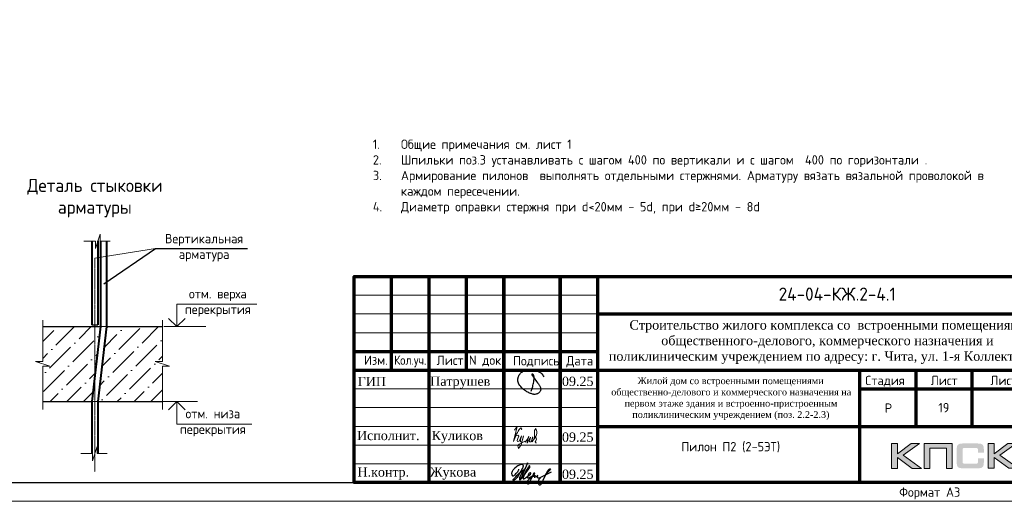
# Model space of a CAD drawing. Header units: millimetres. Extents: x 263826 to 1718326, y -423071 to 70137.
# Tile 140 of 256: x 561142 to 587443, y -198192 to -185337. Entities that reach past the tile are written whole.
import ezdxf
from ezdxf.enums import TextEntityAlignment as Align

# ---------------------------------------------------------------- set-up
doc = ezdxf.new("R2010")
doc.units = ezdxf.units.MM
doc.linetypes.add('CENTER2', pattern=[28.575, 19.05, -3.175, 3.175, -3.175])
for name, color, linetype in [('PDF7_Text', 7, 'Continuous'), ('PDF8_Text', 7, 'Continuous'), ('Рамка печать', 7, 'Continuous'), ('ТОЛСТЫЕ_ОСНОВНЫЕ', 6, 'Continuous')]:
    doc.layers.add(name, color=color, linetype=linetype)
for name, color, linetype, lineweight in [('Выноски', 20, 'Continuous', 20), ('Каркасы ригель', 3, 'Continuous', 0), ('подоснова', 151, 'Continuous', 5), ('размер', 1, 'Continuous', 25), ('РАЗМЕРЫ', 1, 'Continuous', 9), ('Рамка', 7, 'Continuous', 70), ('Текст', 7, 'Continuous', 25), ('ТОНКИЕ', 7, 'Continuous', 9)]:
    doc.layers.add(name, color=color, linetype=linetype, lineweight=lineweight)
doc.styles.add('GOST-2.304_Type-B', font='GOST_Common.ttf')
doc.styles.add('PDF Times New Roman', font='times.ttf')
doc.styles.add('style1', font='GOST_Common.ttf', dxfattribs={"height": 500})
doc.styles.add('style_Tonin', font='simplex.shx', dxfattribs={"width": 0.9})
doc.styles.add('ГОСТ', font='GOST_Common.ttf')
doc.dimstyles.new('20', dxfattribs={"dimtxt": 2.5, "dimasz": 2.5, "dimexe": 1.25, "dimexo": 0.625, "dimtad": 1, "dimdec": 0, "dimlfac": 20, "dimtxsty": 'style_Tonin', "dimblk": 'ARCHTICK', "dimcen": 0, "dimclrt": 256, "dimadec": 0, "dimazin": 0, "dimtfac": 1, "dimtdec": 0, "dimtmove": 0, "dimatfit": 0, "dimfxl": 1, "dimarcsym": 0})

# ---------------------------------------------------------------- blocks, each defined once
blk = doc.blocks.new('11')
at = {"layer": 'Выноски'}
for p, q in [((47989, 66781), (48016, 66806)), ((48016, 66806), (48038, 66823)), ((48038, 66823), (48060, 66786)), ((47885, 66608), (47944, 66700)), ((47944, 66700), (47962, 66737)), ((47962, 66737), (47989, 66781)), ((48060, 66786), (48058, 66769))]:
    blk.add_line(p, q, dxfattribs=at)
blk.add_lwpolyline([(47863, 66761), (47937, 66865), (47843, 66458), (47885, 66564), (47905, 66616), (47954, 66628), (47979, 66606), (47957, 66539), (47937, 66487), (47947, 66458), (47991, 66470), (48051, 66611), (48041, 66569), (48023, 66505), (48023, 66448), (48065, 66448), (48090, 66529), (48110, 66608), (48043, 66369), (47972, 66275), (47954, 66344), (47991, 66389), (48078, 66431), (48142, 66470), (48154, 66441), (48204, 66512), (48246, 66606), (48209, 66455), (48204, 66418), (48295, 66574), (48265, 66463), (48265, 66455), (48312, 66453), (48342, 66529), (48347, 66584), (48337, 66465), (48349, 66453), (48401, 66569), (48443, 66616), (48461, 66678), (48466, 66727), (48436, 66811), (48399, 66754), (48399, 66618), (48389, 66549), (48374, 66507), (48416, 66564), (48441, 66576), (48451, 66524), (48433, 66482), (48419, 66453), (48424, 66428), (48458, 66421)], dxfattribs=at)
blk = doc.blocks.new('яяя')
at = {"lineweight": 30}
for points in [[(345424, 110432), (345425, 110410), (345424, 110397), (345417, 110379), (345406, 110350), (345390, 110319), (345357, 110275), (345310, 110221), (345265, 110176), (345198, 110110), (345161, 110077), (345133, 110066), (345116, 110066), (345102, 110075), (345090, 110091), (345082, 110115), (345074, 110146), (345066, 110182), (345064, 110206), (345067, 110234), (345077, 110278), (345095, 110320), (345114, 110361), (345134, 110395), (345159, 110428), (345195, 110469), (345228, 110506), (345284, 110560), (345331, 110595), (345379, 110625), (345435, 110648), (345486, 110670), (345532, 110686), (345573, 110696), (345605, 110698), (345621, 110695), (345635, 110687), (345648, 110671), (345656, 110649), (345659, 110625), (345659, 110583), (345656, 110553), (345647, 110523), (345635, 110489), (345387, 110033), (345349, 109985), (345311, 109948), (345247, 109889), (345209, 109858), (345192, 109844), (345180, 109837), (345157, 109833), (345150, 109835), (345140, 109842), (345135, 109856), (345138, 109881), (345148, 109892), (345183, 109930), (345267, 110024), (345343, 110105), (345455, 110213), (345617, 110343), (345775, 110456), (345811, 110526), (345838, 110607), (345890, 110740), (345902, 110771), (345698, 110295), (345672, 110226), (345626, 110132), (345572, 110032), (345518, 109953), (345481, 109918), (345497, 110001), (345567, 110147), (345655, 110301), (345760, 110442)], [(345481, 109918), (345476, 109896), (345475, 109874), (345485, 109861), (345506, 109866), (345539, 109891), (345632, 109983), (345968, 110450), (346022, 110527), (346029, 110560), (346027, 110579), (346026, 110590), (346010, 110605), (345993, 110609), (345975, 110601), (345962, 110584), (345954, 110562), (345857, 110421), (345783, 110292), (345741, 110183), (345701, 110079), (345665, 109985), (345660, 109952), (345666, 109929), (345669, 109915), (345682, 109910), (345702, 109914), (345735, 109941), (345846, 110007), (346065, 110160), (346075, 110193), (346070, 110217), (346066, 110236), (346052, 110241), (346030, 110241), (346007, 110228), (345978, 110203), (345960, 110164), (345892, 110010), (345895, 109986), (345904, 109966), (345925, 109964), (345969, 109968), (346045, 110000), (346218, 110114), (346261, 110154), (346280, 110184), (346282, 110210), (346278, 110225), (346263, 110229), (346241, 110222), (346220, 110198), (346162, 110049), (345989, 109904), (345932, 109849), (345906, 109805), (345891, 109739), (345890, 109690), (345899, 109652), (345924, 109647), (345956, 109655), (345980, 109674), (346058, 109838), (346158, 110046), (346261, 110098), (346314, 110120), (346292, 110079), (346269, 110036), (346261, 110008), (346267, 109998), (346293, 109998), (346363, 110039), (346445, 110095), (346421, 110068), (346414, 110040), (346407, 110011), (346416, 109990), (346466, 109972), (346509, 109977), (346574, 109984), (347172, 110293)], [(346586, 109971), (346543, 109917), (346509, 109873), (346489, 109825), (346475, 109767), (346472, 109710), (346478, 109675), (346485, 109641), (346501, 109621), (346517, 109602), (346542, 109589), (346568, 109592), (346605, 109620), (346680, 109731), (346736, 109842), (346865, 110115), (346962, 110290), (346969, 110318), (346979, 110360), (347013, 110403), (347056, 110434), (347091, 110450), (347109, 110450), (347121, 110434), (347115, 110405), (347072, 110355), (347012, 110307), (346924, 110222)]]:
    blk.add_lwpolyline(points, dxfattribs=at)
blk = doc.blocks.new('Патрушев')
at = {"color": 5, "lineweight": 25}
blk.add_lwpolyline([(58.5, -35.1), (59.7, -32), (60.2, -29.8), (60.5, -28.8), (60.8, -27.6), (61.1, -26.3), (61.4, -24.7), (61.6, -23), (61.8, -21.6), (61.8, -20.5), (61.7, -19.5), (61.5, -18.6), (61.3, -17.9), (61, -17.3), (60.6, -16.9), (60.5, -16.7), (60.4, -16.6), (60.3, -16.5), (60, -16.4), (59.7, -16.4), (59.6, -16.4), (59.4, -16.5), (59.3, -16.7), (59.3, -17), (59.4, -17.1), (61.8, -21), (63.1, -22.9), (63.7, -23.6), (64.5, -24.6), (65.5, -25.9), (66.4, -27.1), (66.9, -27.7), (67.4, -28.4), (67.7, -28.9), (68, -29.5), (68.4, -30.4), (68.7, -31), (68.8, -31.7), (68.9, -32.2), (68.9, -32.7), (68.9, -33.3), (68.8, -33.8), (68.6, -34.6), (68.3, -35.2), (67.9, -35.7), (67.6, -36.2), (66.9, -36.8), (66.4, -37.1), (65.9, -37.5), (65.3, -37.9), (64.8, -38.1), (64.1, -38.3), (63.6, -38.4), (62.5, -38.5), (61.6, -38.5), (60.9, -38.4), (60.1, -38.3), (59.3, -38), (58.4, -37.7), (57.7, -37.5), (56.6, -37.3), (55.9, -36.9), (54.9, -36.3), (53.8, -35.7), (53.1, -35.2), (52.2, -34.7), (51.3, -34.1), (50.1, -33.3), (49.1, -32.3), (48, -31.1), (47.1, -29.9), (46.1, -28.7), (45.2, -27.6), (44.7, -26.5), (44.3, -25.1), (44, -24.3), (44, -23.3), (43.9, -22.5), (44, -21.5), (44.2, -20.6), (44.5, -20), (44.7, -19.1), (45, -18.2), (45.5, -17.4), (45.8, -16.9), (46.4, -16.1), (47, -15.5), (47.8, -14.8), (48.6, -14.3), (49.4, -13.8), (50.5, -13.3), (51.6, -12.9), (52.7, -12.5), (54.2, -12.1), (55.4, -11.9), (56.9, -11.8), (58.3, -11.8), (59.6, -11.9), (61, -12.1), (62.7, -12.4), (64.5, -12.9), (66.2, -13.6), (67.6, -14.3), (68.9, -15.1), (70, -16.3), (71.1, -17.5), (71.7, -18.3), (72.3, -19.3)], dxfattribs=at)
blk = doc.blocks.new('штамп кж1.1')
at = {"layer": 'Рамка печать', "lineweight": 20}
h = blk.add_hatch(color=0, dxfattribs=at)
h.paths.add_polyline_path([(419458, -85094), (419234, -85094), (418867, -85370), (418867, -85094), (418712, -85094), (418712, -85757), (418867, -85757), (418867, -85466), (419264, -85757), (419512, -85757), (419019, -85406)])
h.paths.add_polyline_path([(419737, -85219), (420175, -85219), (420175, -85757), (420329, -85757), (420329, -85094), (420165, -85094), (419583, -85094), (419583, -85251), (419583, -85757), (419737, -85757)])
h.paths.add_polyline_path([(421451, -85091), (421295, -85091), (421295, -85754), (421451, -85754), (421451, -85462), (421847, -85754), (422095, -85754), (421602, -85403), (422041, -85091), (421818, -85091), (421451, -85367)])
blk.add_hatch(color=204, dxfattribs=at).paths.add_polyline_path([(421166, -85165), (421164, -85157), (421161, -85151), (421158, -85145), (421154, -85139), (421151, -85134), (421147, -85129), (421143, -85124), (421139, -85120), (421133, -85117), (421128, -85113), (421122, -85109), (421115, -85107), (421108, -85104), (421100, -85101), (421093, -85099), (421075, -85096), (421056, -85093), (421035, -85092), (421012, -85091), (420617, -85091), (420594, -85092), (420573, -85093), (420553, -85096), (420536, -85099), (420528, -85102), (420521, -85104), (420514, -85107), (420508, -85110), (420502, -85113), (420496, -85117), (420491, -85120), (420486, -85124), (420482, -85129), (420478, -85134), (420474, -85139), (420471, -85145), (420468, -85151), (420466, -85158), (420463, -85165), (420461, -85172), (420457, -85188), (420455, -85206), (420453, -85226), (420453, -85248), (420453, -85596), (420453, -85618), (420455, -85638), (420457, -85656), (420461, -85673), (420463, -85680), (420466, -85687), (420468, -85694), (420471, -85700), (420474, -85705), (420478, -85711), (420482, -85716), (420486, -85720), (420491, -85725), (420496, -85728), (420502, -85731), (420508, -85735), (420514, -85738), (420521, -85740), (420528, -85743), (420536, -85745), (420553, -85749), (420573, -85751), (420594, -85753), (420617, -85754), (421012, -85754), (421035, -85753), (421056, -85752), (421075, -85749), (421092, -85746), (421100, -85743), (421108, -85741), (421115, -85738), (421122, -85735), (421128, -85732), (421133, -85728), (421139, -85725), (421143, -85720), (421147, -85716), (421151, -85711), (421154, -85706), (421158, -85700), (421161, -85694), (421164, -85688), (421166, -85680), (421169, -85673), (421172, -85656), (421175, -85639), (421176, -85618), (421177, -85596), (421177, -85487), (421022, -85487), (421022, -85576), (421022, -85582), (421021, -85588), (421020, -85594), (421019, -85599), (421017, -85604), (421015, -85608), (421012, -85612), (421008, -85616), (421005, -85619), (421001, -85622), (420996, -85624), (420991, -85626), (420987, -85627), (420981, -85628), (420974, -85628), (420968, -85629), (420649, -85629), (420644, -85628), (420639, -85628), (420635, -85626), (420631, -85624), (420627, -85621), (420624, -85618), (420620, -85615), (420617, -85611), (420615, -85607), (420613, -85603), (420611, -85598), (420609, -85593), (420607, -85584), (420607, -85574), (420607, -85256), (420607, -85250), (420607, -85245), (420609, -85240), (420610, -85235), (420611, -85231), (420613, -85228), (420616, -85225), (420619, -85221), (420622, -85218), (420626, -85216), (420630, -85214), (420634, -85212), (420639, -85211), (420643, -85210), (420649, -85210), (420654, -85210), (420968, -85210), (420974, -85210), (420981, -85210), (420986, -85212), (420991, -85213), (420996, -85215), (421000, -85217), (421004, -85220), (421008, -85223), (421011, -85227), (421014, -85231), (421017, -85235), (421019, -85240), (421020, -85245), (421021, -85250), (421022, -85257), (421022, -85263), (421022, -85336), (421177, -85336), (421177, -85248), (421176, -85226), (421175, -85206), (421172, -85188), (421168, -85172)])
at = {"layer": 'Рамка', "color": 7}
for p, q in [((405358, -83134), (405358, -80634)), ((407358, -83134), (407358, -80634)), ((410858, -81634), (422858, -81634)), ((404358, -82634), (410858, -82634)), ((404358, -83134), (422858, -83134)), ((419358, -83134), (419358, -84634)), ((420858, -83134), (420858, -84634)), ((417858, -83634), (422858, -83634)), ((417858, -83634), (422858, -83634)), ((410858, -84634), (422858, -84634))]:
    blk.add_line(p, q, dxfattribs=at)
at = {"layer": 'Рамка'}
for p, q in [((406358, -86134), (406358, -80634)), ((408358, -86134), (408358, -80634)), ((408358, -80634), (408358, -86134)), ((409858, -80634), (409858, -86134)), ((409858, -86134), (409858, -80634)), ((410858, -80634), (410858, -86134)), ((417858, -83134), (417858, -86134))]:
    blk.add_line(p, q, dxfattribs=at)
at = {"layer": 'Рамка', "color": 7, "lineweight": 15}
for p, q in [((404358, -81134), (410858, -81134)), ((404358, -81634), (410858, -81634)), ((404358, -82134), (410858, -82134)), ((404358, -83634), (410858, -83634)), ((404358, -84134), (410858, -84134)), ((404358, -84634), (410858, -84634)), ((404358, -85134), (410858, -85134)), ((404358, -85634), (410858, -85634))]:
    blk.add_line(p, q, dxfattribs=at)
at = {"layer": 'Рамка'}
blk.add_lwpolyline([(422858, -86134), (404358, -86134), (404358, -80634), (422858, -80634)], close=True, dxfattribs=at)
at = {"layer": 'Рамка печать', "color": 0, "lineweight": 20}
for points in [[(418712, -85757), (418712, -85094), (418867, -85094), (418867, -85370), (419234, -85094), (419458, -85094), (419019, -85406), (419512, -85757), (419264, -85757), (418867, -85466), (418867, -85757), (418712, -85757)], [(419737, -85757), (419737, -85219), (420175, -85219), (420175, -85757), (420329, -85757), (420329, -85094), (420165, -85094), (419583, -85094), (419583, -85251), (419583, -85757), (419737, -85757)], [(421295, -85754), (421295, -85091), (421451, -85091), (421451, -85367), (421818, -85091), (422041, -85091), (421602, -85403), (422095, -85754), (421847, -85754), (421451, -85462), (421451, -85754), (421295, -85754)]]:
    blk.add_lwpolyline(points, close=True, dxfattribs=at)
at = {"color": 5, "xscale": 24.5, "yscale": 24.5, "zscale": 24.5}
blk.add_blockref('Патрушев', (407651, -82836), dxfattribs=at)
at = {"color": 2, "lineweight": 60, "xscale": 0.5, "yscale": 0.5, "zscale": 0.5}
blk.add_blockref('яяя', (236038, -140993), dxfattribs=at)
at = {"layer": 'Выноски', "color": 0}
blk.add_blockref('11', (360773, -151499), dxfattribs=at)
at = {"layer": 'PDF7_Text', "insert": (410912, -84467), "char_height": 180, "width": 6881.02, "attachment_point": 7, "style": 'PDF Times New Roman'}
blk.add_mtext('\\pi1015.18152;Жилой дом со встроенными помещениями \\P\\pi311.27381;общественно-делового и коммерческого назначения на \\P\\pi667.38051;первом этаже здания и встроенно-пристроенным \\P\\pi874.76335;поликлиническим учреждением (поз. 2.2-2.3)', dxfattribs=at)
at = {"layer": 'PDF7_Text', "char_height": 248, "attachment_point": 7, "style": 'PDF Times New Roman'}
for s, insert in [('Патрушев', (406387, -83634)), ('09.25', (409908, -83561)), ('09.25', (409908, -85050)), ('Жукова', (406381, -86056)), ('09.25', (409908, -86042))]:
    blk.add_mtext(s, dxfattribs=dict(at, insert=insert))
at = {"layer": 'PDF7_Text', "insert": (406426, -85084), "char_height": 247.95, "attachment_point": 7, "style": 'PDF Times New Roman'}
blk.add_mtext_dynamic_manual_height_columns('{\\C256;Куликов}', width=2000, gutter_width=1250, heights=[0], dxfattribs=at)
at = {"layer": 'PDF8_Text', "char_height": 248, "attachment_point": 7, "style": 'PDF Times New Roman'}
for s, insert in [('ГИП', (404451, -83561)), ('Исполнит.', (404432, -85007)), ('Н.контр.', (404445, -86056))]:
    blk.add_mtext(s, dxfattribs=dict(at, insert=insert))
at = {"layer": 'Текст', "color": 7, "style": 'ГОСТ'}
blk.add_text('24-04-КЖ.2-4.1', height=350, dxfattribs=at).set_placement((417259, -81103), align=Align.MIDDLE_CENTER)
for s, p in [('Изм.', (404622, -82993)), ('Лист', (406561, -82996)), ('N док.', (407423, -82993)), ('Подпись', (408601, -83008)), ('Дата', (410023, -83008)), ('Стадия', (418009, -83534)), ('Лист', (419758, -83534)), ('Листов', (421350, -83534)), ('Р', (418530, -84272))]:
    blk.add_text(s, height=250, dxfattribs=at).set_placement(p)
at = {"layer": 'Текст', "color": 7, "style": 'ГОСТ', "width": 0.9}
blk.add_text('Кол.уч.', height=250, dxfattribs=at).set_placement((405423, -82992))
at = {"layer": 'Текст', "color": 7, "insert": (411117, -81801), "char_height": 250, "attachment_point": 1, "style": 'ГОСТ'}
blk.add_mtext_dynamic_manual_height_columns('\\pi594.35517;{\\fTimes New Roman|b0|i0|c204|p18;\\C256;Строительство жилого комплекса со  встроенными помещениями \\P\\pi1441.86779;общественного-делового, коммерческого назначения и \\P\\pi41.3631;поликлиническим учреждением по адресу: г. Чита, ул. 1-я Коллективная}', width=11543.07, gutter_width=12.5, heights=[0], dxfattribs=at)
blk = doc.blocks.new('*U46')
at = {"layer": 'ТОЛСТЫЕ_ОСНОВНЫЕ', "color": 6}
blk.add_lwpolyline([(20, 5), (415, 5), (415, 292), (20, 292)], close=True, dxfattribs=at)
at = {"layer": 'ТОНКИЕ'}
blk.add_lwpolyline([(0, 0), (420, 0), (420, 297), (0, 297)], close=True, dxfattribs=at)
at = {"layer": 'Текст', "style": 'style1'}
blk.add_text('Формат А3', height=2.5, dxfattribs=at).set_placement((375.57, 1.2))
blk = doc.blocks.new('*T427')
at = {"layer": 'Каркасы ригель', "color": 0, "linetype": 'ByBlock', "lineweight": -2, "transparency": 16777216}
for p, q in [((0, 0), (1500, 0)), ((0, -1000), (1500, -1000))]:
    blk.add_line(p, q, dxfattribs=at)
at = {"layer": 'Каркасы ригель', "color": 0, "linetype": 'ByBlock', "lineweight": 50, "transparency": 16777216}
for p, q in [((0, 0), (0, -1000)), ((1500, 0), (1500, -1000))]:
    blk.add_line(p, q, dxfattribs=at)
at = {"layer": 'Каркасы ригель', "color": 0, "linetype": 'Continuous', "lineweight": 0, "transparency": 16777216, "insert": (750, -500), "char_height": 250, "width": 1000, "attachment_point": 5, "style": 'ГОСТ'}
blk.add_mtext('19', dxfattribs=at)
blk = doc.blocks.new('_ArchTick')
at = {"color": 0, "linetype": 'ByBlock', "const_width": 0.15}
blk.add_lwpolyline([(-0.5, -0.5), (0.5, 0.5)], dxfattribs=at)

msp = doc.modelspace()

# ---------------------------------------------------------------- hatches: boundary and pattern name
at = {"lineweight": 5}
h = msp.add_hatch(dxfattribs=at)
h.set_pattern_fill('ANSI36', color=256, scale=100, style=0)
h.set_pattern_definition([(45, (374254.03, -258401.95), (168.3798, 617.3926), [793.75, -158.75, 0, -158.75])])
h.paths.add_polyline_path([(563297.4024, -193530.09066), (563153.1951, -193530.09066), (563153.1951, -194806.02122)])
h.paths.add_polyline_path([(564955.55149, -193530.09066), (563457.4024, -193530.09066), (563231.35985, -195530.09066), (564955.55149, -195530.09066), (564955.55149, -194585.52282), (565146.83663, -194585.52282), (564764.26634, -194457.99938), (564955.55149, -194457.99938)])
h.paths.add_polyline_path([(563153.1951, -193530.09066), (561758.67074, -193530.09066), (561758.67074, -194457.99938), (561567.38559, -194457.99938), (561949.95588, -194585.52282), (561758.67074, -194585.52282), (561758.67074, -195530.09066), (563071.35985, -195530.09066), (563153.1951, -194806.02122)])

# ---------------------------------------------------------------- linework, layer by layer
at = {"color": 0, "lineweight": 40}
for p, q in [((563071.35985, -191248.64572, -3100), (563071.35985, -193480.09066, -3100)), ((563231.35985, -191238.78839, -3100), (563231.35985, -193480.09066, -3100))]:
    msp.add_line(p, q, dxfattribs=at)
at = {"lineweight": 20}
for p, q in [((563153.1951, -191705.7247, -3100), (564773.78295, -191442.52802, -3100)), ((564867.18758, -195530.09066, -3100), (565892.89224, -195530.09066, -3100))]:
    msp.add_line(p, q, dxfattribs=at)
at = {"color": 0, "linetype": 'CENTER2', "lineweight": 18}
msp.add_line((563153.1951, -191705.7247, -3100), (563153.1951, -197407.61958, -3100), dxfattribs=at)
at = {"color": 0, "lineweight": 30}
for p, q in [((561758.67074, -193530.09066, -3100), (563297.4024, -193530.09066, -3100)), ((563071.35985, -193480.09066, -3100), (563231.35985, -193480.09066, -3100)), ((563457.4024, -193530.09066, -3100), (564955.55149, -193530.09066, -3100)), ((561755.80662, -195530.09066, -3100), (563071.35985, -195530.09066, -3100)), ((563231.35985, -195530.09066, -3100), (564952.68737, -195530.09066, -3100))]:
    msp.add_line(p, q, dxfattribs=at)
at = {"lineweight": 15}
for p, q in [((563297.4024, -193530.09066, -3100), (563457.4024, -193530.09066, -3100)), ((563071.35985, -195530.09066, -3100), (563231.35985, -195530.09066, -3100))]:
    msp.add_line(p, q, dxfattribs=at)
at = {"lineweight": 20, "ltscale": 50}
msp.add_line((564988.34032, -193530.09066, -3100), (566115.28326, -193530.09066, -3100), dxfattribs=at)
at = {"linetype": 'ByBlock', "lineweight": 18, "elevation": -3100}
for points in [[(562852.56202, -191250.58666), (563163.66537, -191250.58666), (563163.66537, -191441.87181), (563291.1888, -191059.30151), (563291.1888, -191250.58666), (563555.49486, -191250.58666)], [(561758.67074, -193356.89837), (561758.67074, -194457.99938), (561567.38559, -194457.99938), (561949.95588, -194585.52282), (561758.67074, -194585.52282), (561758.67074, -195742.39838)], [(564955.55149, -193356.89837), (564955.55149, -194457.99938), (564764.26634, -194457.99938), (565146.83663, -194585.52282), (564955.55149, -194585.52282), (564955.55149, -195742.39838)], [(562774.52824, -196918.24497), (563085.63159, -196918.24497), (563085.63159, -197109.53012), (563213.15502, -196726.95982), (563213.15502, -196918.24497), (563477.46107, -196918.24497)]]:
    msp.add_lwpolyline(points, dxfattribs=at)
at = {"color": 0, "lineweight": 40, "elevation": -3100}
for points in [[(563297.4024, -191250.58666), (563297.4024, -193530.09066), (563071.35985, -195530.09066), (563071.35985, -196918.24497)], [(563457.4024, -191250.58666), (563457.4024, -193530.09066), (563231.35985, -195530.09066), (563231.35985, -196918.24497)]]:
    msp.add_lwpolyline(points, dxfattribs=at)
at = {"lineweight": 30, "elevation": -3100}
for points in [[(565558.40764, -193309.43674), (565335.39102, -193530.09066), (565112.37441, -193309.43674)], [(565558.40764, -195750.74459), (565335.39102, -195530.09066), (565112.37441, -195750.74459)]]:
    msp.add_lwpolyline(points, dxfattribs=at)
at = {"layer": 'подоснова', "elevation": -3100}
for points in [[(565335.39102, -193530.09066), (565335.39102, -192930.09066), (567476.98825, -192930.09066)], [(565335.39102, -195530.09066), (565335.39102, -196130.09066), (567344.17111, -196130.09066)]]:
    msp.add_lwpolyline(points, dxfattribs=at)

# ---------------------------------------------------------------- block references
at = {"xscale": 100, "yscale": 100, "zscale": 100}
msp.add_blockref('*U46', (547077.81247, -198191.77617, 3100), dxfattribs=at)
msp.add_blockref('*T427', (585077.81247, -195191.77617, 3100))
at = {"layer": 'размер'}
for p in [(70023.82038, -111557.55482, 3100), (120612.64314, -111557.55482, 3100), (165719.48801, -111557.55482, 3100)]:
    msp.add_blockref('штамп кж1.1', p, dxfattribs=at)

# ---------------------------------------------------------------- texts
at = {"ltscale": 100, "char_height": 250, "width": 17398.1240905, "attachment_point": 1, "style": 'GOST-2.304_Type-B'}
for insert in [(525468.55833, -188536.45633, 3100), (570575.4032, -188536.45633, 3100)]:
    msp.add_mtext('\\pi-750,l750,t750,5000;1.^IОбщие примечания см. лист 1\\P2.^IШпильки поз.3 устанавливать с шагом 400 по вертикали и с шагом  400 по горизонтали .\\P3.^IАрмирование пилонов  выполнять отдельными стержнями. Арматуру вязать вязальной проволокой в каждом пересечении.\\P{\\C7;4.^IДиаметр оправки стержня при d<20мм - 5d, при d≥20мм - 8d}', dxfattribs=dict(at, insert=insert))
at = {"layer": 'РАЗМЕРЫ', "attachment_point": 5, "style": 'GOST-2.304_Type-B'}
for s, insert, char_height in [('Деталь стыковки\\Pарматуры ', (563148.08179, -190098.49531), 350), ('Вертикальная\\Pарматура', (566067.0037, -191423.42713), 250), ('отм. верха \\Pперекрытия', (566434.74349, -192893.87487), 250), ('отм. низа \\Pперекрытия', (566301.92635, -196093.87487), 250)]:
    msp.add_mtext_dynamic_manual_height_columns(s, width=3941.2127758, gutter_width=625, heights=[0], dxfattribs=dict(at, insert=insert, char_height=char_height))
at = {"layer": 'Текст', "color": 7, "char_height": 250, "attachment_point": 1, "style": 'ГОСТ'}
for s, insert in [('\\pi3500;{\\C0;\\P\\pi1371.59091;План пилонов} 2-5-го этажа{\\H1.83333x; }', (480882.14484, -196191.77617, 3100)), ('\\pi3500;{\\C256;\\P\\pi2264.39394;Пилон П1 (2-5ЭТ)}', (531470.96759, -196191.77617, 3100)), ('\\pi3500;{\\C256;\\P\\pi2239.39394;Пилон П2 (2-5ЭТ)}', (576577.81247, -196191.77617, 3100))]:
    msp.add_mtext_dynamic_manual_height_columns(s, width=7000, gutter_width=12.5, heights=[1500], dxfattribs=dict(at, insert=insert))

# ---------------------------------------------------------------- leaders
at = {"layer": 'подоснова', "has_arrowhead": 0}
msp.add_leader([(563388.24059, -192390.33866, -3100), (564773.78295, -191442.52802, -3100), (567225.2137, -191442.52802, -3100)], dimstyle='20', override={"dimasz": 1.5, "dimldrblk": 'Dot'}, dxfattribs=at)

doc.saveas('drawing.dxf')
